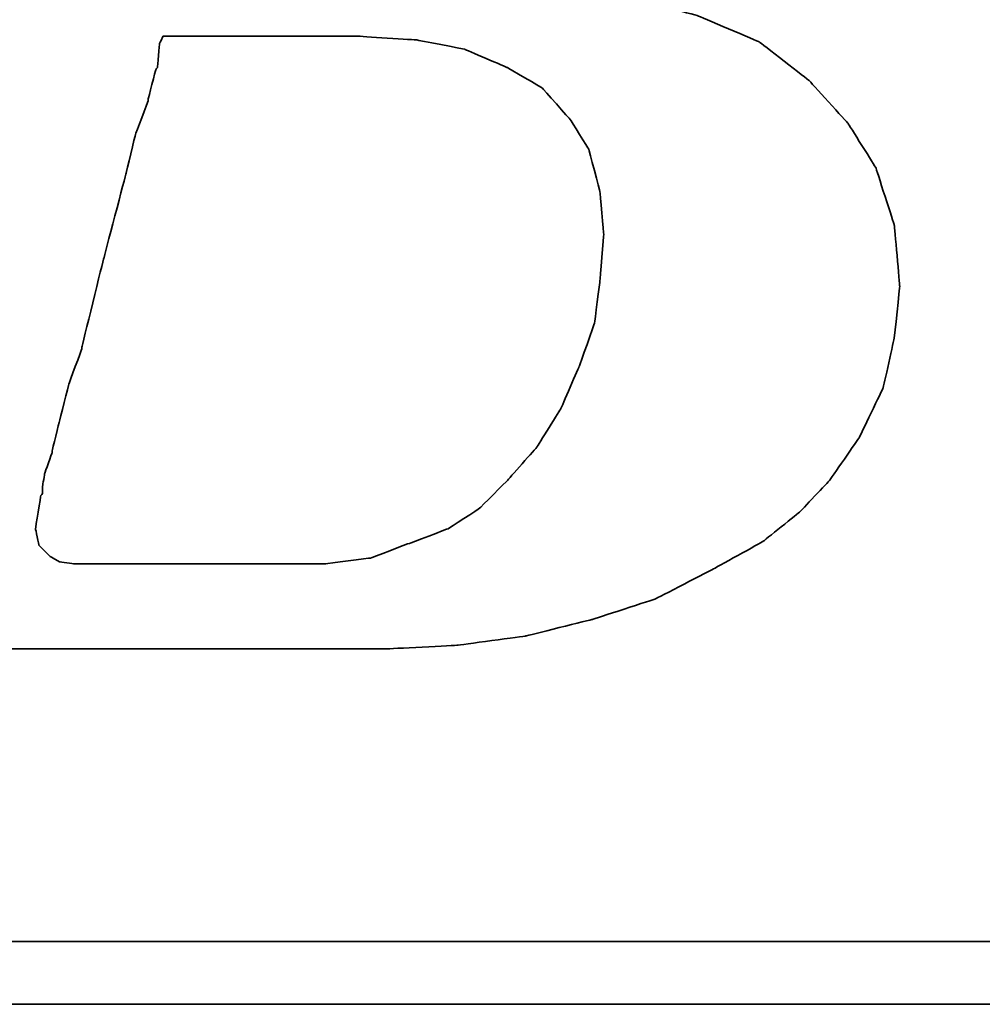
# Model space of a CAD drawing. Header units: millimetres. Extents: x 583 to 833, y 416 to 616.
# Tile 28 of 56: x 795.51 to 796.73, y 532.38 to 533.63. Entities that reach past the tile are written whole.
import ezdxf

# ---------------------------------------------------------------- set-up
doc = ezdxf.new("R2010")
doc.units = ezdxf.units.MM
doc.header["$LTSCALE"] = 0.1
doc.layers.add('CHA', color=7, linetype='CONTINUOUS')
doc.layers.add('layer 1', color=7, linetype='CONTINUOUS')

# ---------------------------------------------------------------- blocks, each defined once
blk = doc.blocks.new('TBI MOTION logo(完整正式版)')
at = {"layer": 'layer 1', "color": 22, "lineweight": 35}
for points, knots in [([(-64.65375, -6.86375), (-64.65375, -6.86375), (-64.84375, -7.29625), (-64.84375, -7.29625), (-64.84375, -7.29625), (-64.84375, -7.29625), (-64.86875, -7.34375), (-64.86875, -7.34375), (-64.86875, -7.34375), (-64.86875, -7.34375), (-64.86875, -7.36875), (-64.86875, -7.36875), (-64.86875, -7.36875), (-64.86875, -7.36875), (-65.15375, -7.65375), (-65.15375, -7.65375), (-65.15375, -7.65375), (-65.15375, -7.65375), (-65.17875, -7.65375), (-65.17875, -7.65375), (-65.17875, -7.65375), (-65.17875, -7.65375), (-65.20375, -7.67875), (-65.20375, -7.67875), (-65.20375, -7.67875), (-65.20375, -7.67875), (-65.58875, -7.87125), (-65.58875, -7.87125), (-65.58875, -7.87125), (-65.58875, -7.87125), (-65.63375, -7.87125), (-65.63375, -7.87125), (-65.63375, -7.87125), (-65.63375, -7.87125), (-65.65875, -7.89375), (-65.65875, -7.89375), (-65.65875, -7.89375), (-65.65875, -7.89375), (-66.09375, -7.94375), (-66.09375, -7.94375), (-66.09375, -7.94375), (-66.09375, -7.94375), (-66.11375, -7.94375), (-66.11375, -7.94375), (-66.11375, -7.94375), (-66.11375, -7.94375), (-66.16375, -7.94375), (-66.16375, -7.94375), (-66.16375, -7.94375), (-66.16375, -7.94375), (-66.30875, -7.94375), (-66.30875, -7.94375), (-66.30875, -7.94375), (-66.30875, -7.94375), (-66.69375, -7.94375), (-66.69375, -7.94375), (-66.69375, -7.94375), (-66.69375, -7.94375), (-67.07375, -7.94375), (-67.07375, -7.94375), (-67.07375, -7.94375), (-67.07375, -7.94375), (-67.12375, -7.94375), (-67.12375, -7.94375), (-67.12375, -7.94375), (-67.12375, -7.94375), (-67.12375, -7.96625), (-67.12375, -7.96625), (-67.12375, -7.96625), (-67.12375, -7.96625), (-67.14875, -7.99125), (-67.14875, -7.99125), (-67.14875, -7.99125), (-67.14875, -7.99125), (-67.24375, -8.34875), (-67.24375, -8.34875), (-67.24375, -8.34875), (-67.24375, -8.34875), (-67.31375, -8.68625), (-67.31375, -8.68625), (-67.31375, -8.68625), (-67.31375, -8.68625), (-67.26875, -8.68625), (-67.26875, -8.68625), (-67.26875, -8.68625), (-67.26875, -8.68625), (-67.07375, -8.68625), (-67.07375, -8.68625), (-67.07375, -8.68625), (-67.07375, -8.68625), (-66.54875, -8.68625), (-66.54875, -8.68625), (-66.54875, -8.68625), (-66.54875, -8.68625), (-65.82625, -8.68625), (-65.82625, -8.68625), (-65.82625, -8.68625), (-65.82625, -8.68625), (-65.01375, -8.68625), (-65.01375, -8.68625), (-65.01375, -8.68625), (-65.01375, -8.68625), (-64.05375, -8.68625), (-64.05375, -8.68625), (-64.05375, -8.68625), (-64.05375, -8.68625), (-62.08375, -8.68625), (-62.08375, -8.68625), (-62.08375, -8.68625), (-62.08375, -8.68625), (-60.06875, -8.68625), (-60.06875, -8.68625), (-60.06875, -8.68625), (-60.06875, -8.68625), (-59.10875, -8.68625), (-59.10875, -8.68625), (-59.10875, -8.68625), (-59.10875, -8.68625), (-58.29375, -8.68625), (-58.29375, -8.68625), (-58.29375, -8.68625), (-58.29375, -8.68625), (-57.57375, -8.68625), (-57.57375, -8.68625), (-57.57375, -8.68625), (-57.57375, -8.68625), (-57.04875, -8.68625), (-57.04875, -8.68625), (-57.04875, -8.68625), (-57.04875, -8.68625), (-56.85375, -8.68625), (-56.85375, -8.68625), (-56.85375, -8.68625), (-56.85375, -8.68625), (-56.70875, -8.68625), (-56.70875, -8.68625), (-56.70875, -8.68625), (-56.70875, -8.68625), (-56.61375, -8.68625), (-56.61375, -8.68625), (-56.61375, -8.68625), (-56.61375, -8.68625), (-56.56875, -8.68625), (-56.56875, -8.68625), (-56.56875, -8.68625), (-56.56875, -8.68625), (-55.65375, -8.63875), (-55.65375, -8.63875), (-55.65375, -8.63875), (-55.65375, -8.63875), (-54.76875, -8.51875), (-54.76875, -8.51875), (-54.76875, -8.51875), (-54.76875, -8.51875), (-53.90375, -8.30375), (-53.90375, -8.30375), (-53.90375, -8.30375), (-53.90375, -8.30375), (-53.08875, -8.03875), (-53.08875, -8.03875), (-53.08875, -8.03875), (-53.08875, -8.03875), (-52.34375, -7.65375), (-52.34375, -7.65375), (-52.34375, -7.65375), (-52.34375, -7.65375), (-51.69875, -7.29625), (-51.69875, -7.29625), (-51.69875, -7.29625), (-51.69875, -7.29625), (-51.21875, -6.91125), (-51.21875, -6.91125), (-51.21875, -6.91125), (-51.21875, -6.91125), (-50.83375, -6.50375), (-50.83375, -6.50375), (-50.83375, -6.50375), (-50.83375, -6.50375), (-50.44875, -5.94875), (-50.44875, -5.94875), (-50.44875, -5.94875), (-50.44875, -5.94875), (-50.13875, -5.30375), (-50.13875, -5.30375), (-50.13875, -5.30375), (-50.13875, -5.30375), (-49.99375, -4.65375), (-49.99375, -4.65375), (-49.99375, -4.65375), (-49.99375, -4.65375), (-49.92375, -3.98375), (-49.92375, -3.98375), (-49.92375, -3.98375), (-49.92375, -3.98375), (-49.99375, -3.19374), (-49.99375, -3.19374), (-49.99375, -3.19374), (-49.99375, -3.19374), (-50.23374, -2.44874), (-50.23374, -2.44874), (-50.23374, -2.44874), (-50.23374, -2.44874), (-50.59375, -1.87374), (-50.59375, -1.87374), (-50.59375, -1.87374), (-50.59375, -1.87374), (-51.09875, -1.31874), (-51.09875, -1.31874), (-51.09875, -1.31874), (-51.09875, -1.31874), (-51.74375, -0.81875), (-51.74375, -0.81875), (-51.74375, -0.81875), (-51.74375, -0.81875), (-52.53875, -0.48125), (-52.53875, -0.48125), (-52.53875, -0.48125), (-52.53875, -0.48125), (-53.47375, -0.21875), (-53.47375, -0.21875), (-53.47375, -0.21875), (-53.47375, -0.21875), (-54.52875, -0.04874), (-54.52875, -0.04874), (-54.52875, -0.04874), (-54.52875, -0.04874), (-55.65375, 0.12125), (-55.65375, 0.12125), (-55.65375, 0.12125), (-55.65375, 0.12125), (-54.50375, 0.28624), (-54.50375, 0.28624), (-54.50375, 0.28624), (-54.50375, 0.28624), (-53.83375, 0.38124), (-53.83375, 0.38124), (-53.83375, 0.38124), (-53.83375, 0.38124), (-53.18375, 0.50125), (-53.18375, 0.50125), (-53.18375, 0.50125), (-53.18375, 0.50125), (-52.55875, 0.66874), (-52.55875, 0.66874), (-52.55875, 0.66874), (-52.55875, 0.66874), (-52.03375, 0.86124), (-52.03375, 0.86124), (-52.03375, 0.86124), (-52.03375, 0.86124), (-51.50374, 1.03124), (-51.50374, 1.03124), (-51.50374, 1.03124), (-51.50374, 1.03124), (-51.09875, 1.27125), (-51.09875, 1.27125), (-51.09875, 1.27125), (-51.09875, 1.27125), (-50.71375, 1.48624), (-50.71375, 1.48624), (-50.71375, 1.48624), (-50.71375, 1.48624), (-50.37625, 1.77625), (-50.37625, 1.77625), (-50.37625, 1.77625), (-50.37625, 1.77625), (-49.82375, 2.37625), (-49.82375, 2.37625), (-49.82375, 2.37625), (-49.82375, 2.37625), (-49.41875, 2.99625), (-49.41875, 2.99625), (-49.41875, 2.99625), (-49.41875, 2.99625), (-49.22375, 3.76625), (-49.22375, 3.76625), (-49.22375, 3.76625), (-49.22375, 3.76625), (-49.15375, 4.50874), (-49.15375, 4.50874), (-49.15375, 4.50874), (-49.15375, 4.50874), (-49.20375, 5.25125), (-49.20375, 5.25125), (-49.20375, 5.25125), (-49.20375, 5.25125), (-49.41875, 5.92625), (-49.41875, 5.92625), (-49.41875, 5.92625), (-49.41875, 5.92625), (-49.77875, 6.47625), (-49.77875, 6.47625), (-49.77875, 6.47625), (-49.77875, 6.47625), (-50.33125, 7.02624), (-50.33125, 7.02624), (-50.33125, 7.02624), (-50.33125, 7.02624), (-51.00125, 7.43625), (-51.00125, 7.43625), (-51.00125, 7.43625), (-51.00125, 7.43625), (-51.79375, 7.72625), (-51.79375, 7.72625), (-51.79375, 7.72625), (-51.79375, 7.72625), (-52.72875, 7.89124), (-52.72875, 7.89124), (-52.72875, 7.89124), (-52.72875, 7.89124), (-53.83375, 7.98625), (-53.83375, 7.98625), (-53.83375, 7.98625), (-53.83375, 7.98625), (-53.92875, 7.98625), (-53.92875, 7.98625), (-53.92875, 7.98625), (-53.92875, 7.98625), (-54.26375, 7.98625), (-54.26375, 7.98625), (-54.26375, 7.98625), (-54.26375, 7.98625), (-54.74375, 7.98625), (-54.74375, 7.98625), (-54.74375, 7.98625), (-54.74375, 7.98625), (-55.36875, 7.98625), (-55.36875, 7.98625), (-55.36875, 7.98625), (-55.36875, 7.98625), (-56.13375, 7.98625), (-56.13375, 7.98625), (-56.13375, 7.98625), (-56.13375, 7.98625), (-56.94875, 7.98625), (-56.94875, 7.98625), (-56.94875, 7.98625), (-56.94875, 7.98625), (-58.77625, 7.98625), (-58.77625, 7.98625), (-58.77625, 7.98625), (-58.77625, 7.98625), (-60.59875, 7.98625), (-60.59875, 7.98625), (-60.59875, 7.98625), (-60.59875, 7.98625), (-61.41375, 7.98625), (-61.41375, 7.98625), (-61.41375, 7.98625), (-61.41375, 7.98625), (-62.17875, 7.98625), (-62.17875, 7.98625), (-62.17875, 7.98625), (-62.17875, 7.98625), (-62.80375, 7.98625), (-62.80375, 7.98625), (-62.80375, 7.98625), (-62.80375, 7.98625), (-63.30625, 7.98625), (-63.30625, 7.98625), (-63.30625, 7.98625), (-63.30625, 7.98625), (-63.57375, 7.98625), (-63.57375, 7.98625), (-63.57375, 7.98625), (-63.57375, 7.98625), (-63.57375, 7.96375), (-63.57375, 7.96375), (-63.57375, 7.96375), (-63.57375, 7.96375), (-63.59875, 7.94125), (-63.59875, 7.94125), (-63.59875, 7.94125), (-63.59875, 7.94125), (-63.69375, 7.55625), (-63.69375, 7.55625), (-63.69375, 7.55625), (-63.69375, 7.55625), (-63.76375, 7.24624), (-63.76375, 7.24624), (-63.76375, 7.24624), (-63.76375, 7.24624), (-63.23875, 7.24624), (-63.23875, 7.24624), (-63.23875, 7.24624), (-63.23875, 7.24624), (-62.75875, 7.24624), (-62.75875, 7.24624), (-62.75875, 7.24624), (-62.75875, 7.24624), (-62.61125, 7.24624), (-62.61125, 7.24624), (-62.61125, 7.24624), (-62.61125, 7.24624), (-62.56625, 7.24624), (-62.56625, 7.24624), (-62.56625, 7.24624), (-62.56625, 7.24624), (-62.22875, 7.24624), (-62.22875, 7.24624), (-62.22875, 7.24624), (-62.22875, 7.24624), (-62.20375, 7.24624), (-62.20375, 7.24624), (-62.20375, 7.24624), (-62.20375, 7.24624), (-62.17875, 7.21875), (-62.17875, 7.21875), (-62.17875, 7.21875), (-62.17875, 7.21875), (-61.96375, 7.17125), (-61.96375, 7.17125), (-61.96375, 7.17125), (-61.96375, 7.17125), (-61.72375, 7.12624), (-61.72375, 7.12624), (-61.72375, 7.12624), (-61.72375, 7.12624), (-61.70375, 7.12624), (-61.70375, 7.12624), (-61.70375, 7.12624), (-61.70375, 7.12624), (-61.55875, 7.07624), (-61.55875, 7.07624), (-61.55875, 7.07624), (-61.55875, 7.07624), (-61.50875, 7.07624), (-61.50875, 7.07624), (-61.50875, 7.07624), (-61.50875, 7.07624), (-61.48375, 7.02624), (-61.48375, 7.02624), (-61.48375, 7.02624), (-61.48375, 7.02624), (-61.31875, 6.83375), (-61.31875, 6.83375), (-61.31875, 6.83375), (-61.31875, 6.83375), (-61.29375, 6.81125), (-61.29375, 6.81125), (-61.29375, 6.81125), (-61.29375, 6.81125), (-61.29375, 6.78625), (-61.29375, 6.78625), (-61.29375, 6.78625), (-61.29375, 6.78625), (-61.19875, 6.50124), (-61.19875, 6.50124), (-61.19875, 6.50124), (-61.19875, 6.50124), (-61.17375, 6.45124), (-61.17375, 6.45124), (-61.17375, 6.45124), (-61.17375, 6.45124), (-61.19875, 6.40625), (-61.19875, 6.40625), (-61.19875, 6.40625), (-61.19875, 6.40625), (-61.26875, 5.99624), (-61.26875, 5.99624), (-61.26875, 5.99624), (-61.26875, 5.99624), (-61.26875, 5.85125), (-61.26875, 5.85125), (-61.26875, 5.85125), (-61.26875, 5.85125), (-61.26875, 5.82625), (-61.26875, 5.82625), (-61.26875, 5.82625), (-61.26875, 5.82625), (-61.29375, 5.80625), (-61.29375, 5.80625), (-61.29375, 5.80625), (-61.29375, 5.80625), (-61.34125, 5.66125), (-61.34125, 5.66125), (-61.34125, 5.66125), (-61.34125, 5.66125), (-61.41375, 5.44625), (-61.41375, 5.44625), (-61.41375, 5.44625), (-61.41375, 5.44625), (-61.48375, 5.15625), (-61.48375, 5.15625), (-61.48375, 5.15625), (-61.48375, 5.15625), (-61.58375, 4.82124), (-61.58375, 4.82124), (-61.58375, 4.82124), (-61.58375, 4.82124), (-61.79875, 4.00375), (-61.79875, 4.00375), (-61.79875, 4.00375), (-61.79875, 4.00375), (-62.05875, 2.99625), (-62.05875, 2.99625), (-62.05875, 2.99625), (-62.05875, 2.99625), (-62.34875, 1.91625), (-62.34875, 1.91625), (-62.34875, 1.91625), (-62.34875, 1.91625), (-62.97375, -0.41124), (-62.97375, -0.41124), (-62.97375, -0.41124), (-62.97375, -0.41124), (-63.59875, -2.75875), (-63.59875, -2.75875), (-63.59875, -2.75875), (-63.59875, -2.75875), (-63.88375, -3.86374), (-63.88375, -3.86374), (-63.88375, -3.86374), (-63.88375, -3.86374), (-64.14875, -4.82374), (-64.14875, -4.82374), (-64.14875, -4.82374), (-64.14875, -4.82374), (-64.36375, -5.64125), (-64.36375, -5.64125), (-64.36375, -5.64125), (-64.36375, -5.64125), (-64.43625, -5.97625), (-64.43625, -5.97625), (-64.43625, -5.97625), (-64.43625, -5.97625), (-64.50875, -6.28625), (-64.50875, -6.28625), (-64.50875, -6.28625), (-64.50875, -6.28625), (-64.50875, -6.30875), (-64.50875, -6.30875), (-64.50875, -6.30875), (-64.50875, -6.30875), (-64.57875, -6.50375), (-64.57875, -6.50375), (-64.57875, -6.50375), (-64.57875, -6.50375), (-64.62875, -6.69625), (-64.62875, -6.69625), (-64.62875, -6.69625), (-64.62875, -6.69625), (-64.62875, -6.76875), (-64.62875, -6.76875), (-64.62875, -6.76875), (-64.62875, -6.76875), (-64.62875, -6.81375), (-64.62875, -6.81375), (-64.62875, -6.81375), (-64.62875, -6.81375), (-64.62875, -6.83875), (-64.62875, -6.83875), (-64.62875, -6.83875), (-64.62875, -6.83875), (-64.65375, -6.86375), (-64.65375, -6.86375)], [0, 0, 0, 0, 0.00719424, 0.00719424, 0.00719424, 0.00719425, 0.01438849, 0.01438849, 0.01438849, 0.0143885, 0.02158273, 0.02158273, 0.02158273, 0.02158274, 0.02877698, 0.02877698, 0.02877698, 0.02877699, 0.03597122, 0.03597122, 0.03597122, 0.03597123, 0.04316547, 0.04316547, 0.04316547, 0.04316548, 0.05035971, 0.05035971, 0.05035971, 0.05035972, 0.05755396, 0.05755396, 0.05755396, 0.05755397, 0.0647482, 0.0647482, 0.0647482, 0.06474821, 0.07194245, 0.07194245, 0.07194245, 0.07194246, 0.07913669, 0.07913669, 0.07913669, 0.0791367, 0.08633094, 0.08633094, 0.08633094, 0.08633095, 0.09352518, 0.09352518, 0.09352518, 0.09352519, 0.10071942, 0.10071942, 0.10071942, 0.10071943, 0.10791367, 0.10791367, 0.10791367, 0.10791368, 0.11510791, 0.11510791, 0.11510791, 0.11510792, 0.12230216, 0.12230216, 0.12230216, 0.12230217, 0.1294964, 0.1294964, 0.1294964, 0.12949641, 0.13669065, 0.13669065, 0.13669065, 0.13669066, 0.14388489, 0.14388489, 0.14388489, 0.1438849, 0.15107914, 0.15107914, 0.15107914, 0.15107915, 0.15827338, 0.15827338, 0.15827338, 0.15827339, 0.16546763, 0.16546763, 0.16546763, 0.16546764, 0.17266187, 0.17266187, 0.17266187, 0.17266188, 0.17985612, 0.17985612, 0.17985612, 0.17985613, 0.18705036, 0.18705036, 0.18705036, 0.18705037, 0.1942446, 0.1942446, 0.1942446, 0.19424461, 0.20143885, 0.20143885, 0.20143885, 0.20143886, 0.20863309, 0.20863309, 0.20863309, 0.2086331, 0.21582734, 0.21582734, 0.21582734, 0.21582735, 0.22302158, 0.22302158, 0.22302158, 0.22302159, 0.23021583, 0.23021583, 0.23021583, 0.23021584, 0.23741007, 0.23741007, 0.23741007, 0.23741008, 0.24460432, 0.24460432, 0.24460432, 0.24460433, 0.25179856, 0.25179856, 0.25179856, 0.25179857, 0.25899281, 0.25899281, 0.25899281, 0.25899282, 0.26618705, 0.26618705, 0.26618705, 0.26618706, 0.27338129, 0.27338129, 0.27338129, 0.2733813, 0.28057554, 0.28057554, 0.28057554, 0.28057555, 0.28776978, 0.28776978, 0.28776978, 0.28776979, 0.29496403, 0.29496403, 0.29496403, 0.29496404, 0.30215827, 0.30215827, 0.30215827, 0.30215828, 0.30935252, 0.30935252, 0.30935252, 0.30935253, 0.31654676, 0.31654676, 0.31654676, 0.31654677, 0.32374101, 0.32374101, 0.32374101, 0.32374102, 0.33093525, 0.33093525, 0.33093525, 0.33093526, 0.3381295, 0.3381295, 0.3381295, 0.33812951, 0.34532374, 0.34532374, 0.34532374, 0.34532375, 0.35251799, 0.35251799, 0.35251799, 0.352518, 0.35971223, 0.35971223, 0.35971223, 0.35971224, 0.36690647, 0.36690647, 0.36690647, 0.36690648, 0.37410072, 0.37410072, 0.37410072, 0.37410073, 0.38129496, 0.38129496, 0.38129496, 0.38129497, 0.38848921, 0.38848921, 0.38848921, 0.38848922, 0.39568345, 0.39568345, 0.39568345, 0.39568346, 0.4028777, 0.4028777, 0.4028777, 0.40287771, 0.41007194, 0.41007194, 0.41007194, 0.41007195, 0.41726619, 0.41726619, 0.41726619, 0.4172662, 0.42446043, 0.42446043, 0.42446043, 0.42446044, 0.43165468, 0.43165468, 0.43165468, 0.43165469, 0.43884892, 0.43884892, 0.43884892, 0.43884893, 0.44604317, 0.44604317, 0.44604317, 0.44604318, 0.45323741, 0.45323741, 0.45323741, 0.45323742, 0.46043165, 0.46043165, 0.46043165, 0.46043166, 0.4676259, 0.4676259, 0.4676259, 0.46762591, 0.47482014, 0.47482014, 0.47482014, 0.47482015, 0.48201439, 0.48201439, 0.48201439, 0.4820144, 0.48920863, 0.48920863, 0.48920863, 0.48920864, 0.49640288, 0.49640288, 0.49640288, 0.49640289, 0.50359712, 0.50359712, 0.50359712, 0.50359713, 0.51079137, 0.51079137, 0.51079137, 0.51079138, 0.51798561, 0.51798561, 0.51798561, 0.51798562, 0.52517986, 0.52517986, 0.52517986, 0.52517987, 0.5323741, 0.5323741, 0.5323741, 0.53237411, 0.53956835, 0.53956835, 0.53956835, 0.53956836, 0.54676259, 0.54676259, 0.54676259, 0.5467626, 0.55395683, 0.55395683, 0.55395683, 0.55395684, 0.56115108, 0.56115108, 0.56115108, 0.56115109, 0.56834532, 0.56834532, 0.56834532, 0.56834533, 0.57553957, 0.57553957, 0.57553957, 0.57553958, 0.58273381, 0.58273381, 0.58273381, 0.58273382, 0.58992806, 0.58992806, 0.58992806, 0.58992807, 0.5971223, 0.5971223, 0.5971223, 0.59712231, 0.60431655, 0.60431655, 0.60431655, 0.60431656, 0.61151079, 0.61151079, 0.61151079, 0.6115108, 0.61870504, 0.61870504, 0.61870504, 0.61870505, 0.62589928, 0.62589928, 0.62589928, 0.62589929, 0.63309353, 0.63309353, 0.63309353, 0.63309354, 0.64028777, 0.64028777, 0.64028777, 0.64028778, 0.64748201, 0.64748201, 0.64748201, 0.64748202, 0.65467626, 0.65467626, 0.65467626, 0.65467627, 0.6618705, 0.6618705, 0.6618705, 0.66187051, 0.66906475, 0.66906475, 0.66906475, 0.66906476, 0.67625899, 0.67625899, 0.67625899, 0.676259, 0.68345324, 0.68345324, 0.68345324, 0.68345325, 0.69064748, 0.69064748, 0.69064748, 0.69064749, 0.69784173, 0.69784173, 0.69784173, 0.69784174, 0.70503597, 0.70503597, 0.70503597, 0.70503598, 0.71223022, 0.71223022, 0.71223022, 0.71223023, 0.71942446, 0.71942446, 0.71942446, 0.71942447, 0.72661871, 0.72661871, 0.72661871, 0.72661872, 0.73381295, 0.73381295, 0.73381295, 0.73381296, 0.74100719, 0.74100719, 0.74100719, 0.7410072, 0.74820144, 0.74820144, 0.74820144, 0.74820145, 0.75539568, 0.75539568, 0.75539568, 0.75539569, 0.76258993, 0.76258993, 0.76258993, 0.76258994, 0.76978417, 0.76978417, 0.76978417, 0.76978418, 0.77697842, 0.77697842, 0.77697842, 0.77697843, 0.78417266, 0.78417266, 0.78417266, 0.78417267, 0.79136691, 0.79136691, 0.79136691, 0.79136692, 0.79856115, 0.79856115, 0.79856115, 0.79856116, 0.8057554, 0.8057554, 0.8057554, 0.80575541, 0.81294964, 0.81294964, 0.81294964, 0.81294965, 0.82014388, 0.82014388, 0.82014388, 0.82014389, 0.82733813, 0.82733813, 0.82733813, 0.82733814, 0.83453237, 0.83453237, 0.83453237, 0.83453238, 0.84172662, 0.84172662, 0.84172662, 0.84172663, 0.84892086, 0.84892086, 0.84892086, 0.84892087, 0.85611511, 0.85611511, 0.85611511, 0.85611512, 0.86330935, 0.86330935, 0.86330935, 0.86330936, 0.8705036, 0.8705036, 0.8705036, 0.87050361, 0.87769784, 0.87769784, 0.87769784, 0.87769785, 0.88489209, 0.88489209, 0.88489209, 0.8848921, 0.89208633, 0.89208633, 0.89208633, 0.89208634, 0.89928058, 0.89928058, 0.89928058, 0.89928059, 0.90647482, 0.90647482, 0.90647482, 0.90647483, 0.91366906, 0.91366906, 0.91366906, 0.91366907, 0.92086331, 0.92086331, 0.92086331, 0.92086332, 0.92805755, 0.92805755, 0.92805755, 0.92805756, 0.9352518, 0.9352518, 0.9352518, 0.93525181, 0.94244604, 0.94244604, 0.94244604, 0.94244605, 0.94964029, 0.94964029, 0.94964029, 0.9496403, 0.95683453, 0.95683453, 0.95683453, 0.95683454, 0.96402878, 0.96402878, 0.96402878, 0.96402879, 0.97122302, 0.97122302, 0.97122302, 0.97122303, 0.97841727, 0.97841727, 0.97841727, 0.97841728, 0.98561151, 0.98561151, 0.98561151, 0.98561152, 0.99280576, 0.99280576, 0.99280576, 0.99280577, 1, 1, 1, 1]), ([(-61.03125, -6.57375), (-61.03125, -6.57375), (-61.03125, -6.67125), (-61.03125, -6.67125), (-61.03125, -6.67125), (-61.03125, -6.67125), (-61.05375, -6.69625), (-61.05375, -6.69625), (-61.05375, -6.69625), (-61.05375, -6.69625), (-61.12375, -7.12875), (-61.12375, -7.12875), (-61.12375, -7.12875), (-61.12375, -7.12875), (-61.07875, -7.34375), (-61.07875, -7.34375), (-61.07875, -7.34375), (-61.07875, -7.34375), (-60.93375, -7.48875), (-60.93375, -7.48875), (-60.93375, -7.48875), (-60.93375, -7.48875), (-60.81375, -7.55625), (-60.81375, -7.55625), (-60.81375, -7.55625), (-60.81375, -7.55625), (-60.62375, -7.58375), (-60.62375, -7.58375), (-60.62375, -7.58375), (-60.62375, -7.58375), (-60.30875, -7.58375), (-60.30875, -7.58375), (-60.30875, -7.58375), (-60.30875, -7.58375), (-59.97375, -7.58375), (-59.97375, -7.58375), (-59.97375, -7.58375), (-59.97375, -7.58375), (-59.87875, -7.58375), (-59.87875, -7.58375), (-59.87875, -7.58375), (-59.87875, -7.58375), (-59.63625, -7.58375), (-59.63625, -7.58375), (-59.63625, -7.58375), (-59.63625, -7.58375), (-58.96875, -7.58375), (-58.96875, -7.58375), (-58.96875, -7.58375), (-58.96875, -7.58375), (-58.29375, -7.58375), (-58.29375, -7.58375), (-58.29375, -7.58375), (-58.29375, -7.58375), (-58.05375, -7.58375), (-58.05375, -7.58375), (-58.05375, -7.58375), (-58.05375, -7.58375), (-57.98375, -7.58375), (-57.98375, -7.58375), (-57.98375, -7.58375), (-57.98375, -7.58375), (-57.35875, -7.58375), (-57.35875, -7.58375), (-57.35875, -7.58375), (-57.35875, -7.58375), (-56.78375, -7.50875), (-56.78375, -7.50875), (-56.78375, -7.50875), (-56.78375, -7.50875), (-56.27875, -7.31875), (-56.27875, -7.31875), (-56.27875, -7.31875), (-56.27875, -7.31875), (-55.77375, -7.12875), (-55.77375, -7.12875), (-55.77375, -7.12875), (-55.77375, -7.12875), (-55.36875, -6.86375), (-55.36875, -6.86375), (-55.36875, -6.86375), (-55.36875, -6.86375), (-55.00875, -6.50375), (-55.00875, -6.50375), (-55.00875, -6.50375), (-55.00875, -6.50375), (-54.62375, -6.06875), (-54.62375, -6.06875), (-54.62375, -6.06875), (-54.62375, -6.06875), (-54.31375, -5.56875), (-54.31375, -5.56875), (-54.31375, -5.56875), (-54.31375, -5.56875), (-54.07375, -5.01625), (-54.07375, -5.01625), (-54.07375, -5.01625), (-54.07375, -5.01625), (-53.87875, -4.46374), (-53.87875, -4.46374), (-53.87875, -4.46374), (-53.87875, -4.46374), (-53.80875, -3.91375), (-53.80875, -3.91375), (-53.80875, -3.91375), (-53.80875, -3.91375), (-53.75875, -3.31375), (-53.75875, -3.31375), (-53.75875, -3.31375), (-53.75875, -3.31375), (-53.80875, -2.75875), (-53.80875, -2.75875), (-53.80875, -2.75875), (-53.80875, -2.75875), (-53.95375, -2.20875), (-53.95375, -2.20875), (-53.95375, -2.20875), (-53.95375, -2.20875), (-54.19375, -1.82625), (-54.19375, -1.82625), (-54.19375, -1.82625), (-54.19375, -1.82625), (-54.55375, -1.41875), (-54.55375, -1.41875), (-54.55375, -1.41875), (-54.55375, -1.41875), (-55.00875, -1.15125), (-55.00875, -1.15125), (-55.00875, -1.15125), (-55.00875, -1.15125), (-55.56125, -0.91375), (-55.56125, -0.91375), (-55.56125, -0.91375), (-55.56125, -0.91375), (-56.18125, -0.79375), (-56.18125, -0.79375), (-56.18125, -0.79375), (-56.18125, -0.79375), (-56.94875, -0.74374), (-56.94875, -0.74374), (-56.94875, -0.74374), (-56.94875, -0.74374), (-56.99875, -0.74374), (-56.99875, -0.74374), (-56.99875, -0.74374), (-56.99875, -0.74374), (-57.09375, -0.74374), (-57.09375, -0.74374), (-57.09375, -0.74374), (-57.09375, -0.74374), (-57.38375, -0.74374), (-57.38375, -0.74374), (-57.38375, -0.74374), (-57.38375, -0.74374), (-57.76875, -0.74374), (-57.76875, -0.74374), (-57.76875, -0.74374), (-57.76875, -0.74374), (-58.24625, -0.74374), (-58.24625, -0.74374), (-58.24625, -0.74374), (-58.24625, -0.74374), (-58.72875, -0.74374), (-58.72875, -0.74374), (-58.72875, -0.74374), (-58.72875, -0.74374), (-59.20875, -0.74374), (-59.20875, -0.74374), (-59.20875, -0.74374), (-59.20875, -0.74374), (-59.46875, -0.74374), (-59.46875, -0.74374), (-59.46875, -0.74374), (-59.46875, -0.74374), (-59.51625, -0.83875), (-59.51625, -0.83875), (-59.51625, -0.83875), (-59.51625, -0.83875), (-59.54375, -1.15125), (-59.54375, -1.15125), (-59.54375, -1.15125), (-59.54375, -1.15125), (-59.56375, -1.17874), (-59.56375, -1.17874), (-59.56375, -1.17874), (-59.56375, -1.17874), (-59.66375, -1.55875), (-59.66375, -1.55875), (-59.66375, -1.55875), (-59.66375, -1.55875), (-59.66375, -1.58375), (-59.66375, -1.58375), (-59.66375, -1.58375), (-59.66375, -1.58375), (-59.82875, -2.01874), (-59.82875, -2.01874), (-59.82875, -2.01874), (-59.82875, -2.01874), (-59.94875, -2.52125), (-59.94875, -2.52125), (-59.94875, -2.52125), (-59.94875, -2.52125), (-60.23875, -3.62375), (-60.23875, -3.62375), (-60.23875, -3.62375), (-60.23875, -3.62375), (-60.52375, -4.77624), (-60.52375, -4.77624), (-60.52375, -4.77624), (-60.52375, -4.77624), (-60.52375, -4.79874), (-60.52375, -4.79874), (-60.52375, -4.79874), (-60.52375, -4.79874), (-60.69125, -5.25375), (-60.69125, -5.25375), (-60.69125, -5.25375), (-60.69125, -5.25375), (-60.81375, -5.73625), (-60.81375, -5.73625), (-60.81375, -5.73625), (-60.81375, -5.73625), (-60.90875, -6.11875), (-60.90875, -6.11875), (-60.90875, -6.11875), (-60.90875, -6.11875), (-60.90875, -6.14375), (-60.90875, -6.14375), (-60.90875, -6.14375), (-60.90875, -6.14375), (-61.00375, -6.40875), (-61.00375, -6.40875), (-61.00375, -6.40875), (-61.00375, -6.40875), (-61.03125, -6.57375), (-61.03125, -6.57375)], [0, 0, 0, 0, 0.01694915, 0.01694915, 0.01694915, 0.01694916, 0.03389831, 0.03389831, 0.03389831, 0.03389832, 0.05084746, 0.05084746, 0.05084746, 0.05084747, 0.06779661, 0.06779661, 0.06779661, 0.06779662, 0.08474576, 0.08474576, 0.08474576, 0.08474577, 0.10169492, 0.10169492, 0.10169492, 0.10169493, 0.11864407, 0.11864407, 0.11864407, 0.11864408, 0.13559322, 0.13559322, 0.13559322, 0.13559323, 0.15254237, 0.15254237, 0.15254237, 0.15254238, 0.16949153, 0.16949153, 0.16949153, 0.16949154, 0.18644068, 0.18644068, 0.18644068, 0.18644069, 0.20338983, 0.20338983, 0.20338983, 0.20338984, 0.22033898, 0.22033898, 0.22033898, 0.22033899, 0.23728814, 0.23728814, 0.23728814, 0.23728815, 0.25423729, 0.25423729, 0.25423729, 0.2542373, 0.27118644, 0.27118644, 0.27118644, 0.27118645, 0.28813559, 0.28813559, 0.28813559, 0.2881356, 0.30508475, 0.30508475, 0.30508475, 0.30508476, 0.3220339, 0.3220339, 0.3220339, 0.32203391, 0.33898305, 0.33898305, 0.33898305, 0.33898306, 0.3559322, 0.3559322, 0.3559322, 0.35593221, 0.37288136, 0.37288136, 0.37288136, 0.37288137, 0.38983051, 0.38983051, 0.38983051, 0.38983052, 0.40677966, 0.40677966, 0.40677966, 0.40677967, 0.42372881, 0.42372881, 0.42372881, 0.42372882, 0.44067797, 0.44067797, 0.44067797, 0.44067798, 0.45762712, 0.45762712, 0.45762712, 0.45762713, 0.47457627, 0.47457627, 0.47457627, 0.47457628, 0.49152542, 0.49152542, 0.49152542, 0.49152543, 0.50847458, 0.50847458, 0.50847458, 0.50847459, 0.52542373, 0.52542373, 0.52542373, 0.52542374, 0.54237288, 0.54237288, 0.54237288, 0.54237289, 0.55932203, 0.55932203, 0.55932203, 0.55932204, 0.57627119, 0.57627119, 0.57627119, 0.5762712, 0.59322034, 0.59322034, 0.59322034, 0.59322035, 0.61016949, 0.61016949, 0.61016949, 0.6101695, 0.62711864, 0.62711864, 0.62711864, 0.62711865, 0.6440678, 0.6440678, 0.6440678, 0.64406781, 0.66101695, 0.66101695, 0.66101695, 0.66101696, 0.6779661, 0.6779661, 0.6779661, 0.67796611, 0.69491525, 0.69491525, 0.69491525, 0.69491526, 0.71186441, 0.71186441, 0.71186441, 0.71186442, 0.72881356, 0.72881356, 0.72881356, 0.72881357, 0.74576271, 0.74576271, 0.74576271, 0.74576272, 0.76271186, 0.76271186, 0.76271186, 0.76271187, 0.77966102, 0.77966102, 0.77966102, 0.77966103, 0.79661017, 0.79661017, 0.79661017, 0.79661018, 0.81355932, 0.81355932, 0.81355932, 0.81355933, 0.83050847, 0.83050847, 0.83050847, 0.83050848, 0.84745763, 0.84745763, 0.84745763, 0.84745764, 0.86440678, 0.86440678, 0.86440678, 0.86440679, 0.88135593, 0.88135593, 0.88135593, 0.88135594, 0.89830508, 0.89830508, 0.89830508, 0.89830509, 0.91525424, 0.91525424, 0.91525424, 0.91525425, 0.93220339, 0.93220339, 0.93220339, 0.9322034, 0.94915254, 0.94915254, 0.94915254, 0.94915255, 0.96610169, 0.96610169, 0.96610169, 0.9661017, 0.98305085, 0.98305085, 0.98305085, 0.98305086, 1, 1, 1, 1]), ([(75.90875, -9.47875), (75.90875, -9.47875), (75.90875, -12.28625), (75.90875, -12.28625), (75.90875, -12.28625), (75.90875, -12.28625), (75.90875, -12.47875), (75.90875, -12.47875), (75.90875, -12.47875), (75.90875, -12.47875), (75.71625, -12.47875), (75.71625, -12.47875), (75.71625, -12.47875), (75.71625, -12.47875), (-88.32875, -12.47875), (-88.32875, -12.47875), (-88.32875, -12.47875), (-88.32875, -12.47875), (-88.32875, -13.29375), (-88.32875, -13.29375), (-88.32875, -13.29375), (-88.32875, -13.29375), (82.89125, -13.29375), (82.89125, -13.29375), (82.89125, -13.29375), (82.89125, -13.29375), (75.90875, -9.47875), (75.90875, -9.47875)], [0, 0, 0, 0, 0.14285714, 0.14285714, 0.14285714, 0.14285715, 0.28571429, 0.28571429, 0.28571429, 0.2857143, 0.42857143, 0.42857143, 0.42857143, 0.42857144, 0.57142857, 0.57142857, 0.57142857, 0.57142858, 0.71428571, 0.71428571, 0.71428571, 0.71428572, 0.85714286, 0.85714286, 0.85714286, 0.85714287, 1, 1, 1, 1])]:
    blk.add_open_spline(points, degree=3, knots=knots, dxfattribs=at)

msp = doc.modelspace()

# ---------------------------------------------------------------- block references
at = {"layer": 'CHA', "color": 0, "xscale": 0.09807710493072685, "yscale": 0.09807710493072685, "zscale": 0.09807710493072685}
msp.add_blockref('TBI MOTION logo(完整正式版)', (801.5214, 533.6808), dxfattribs=at)

doc.saveas('drawing.dxf')
